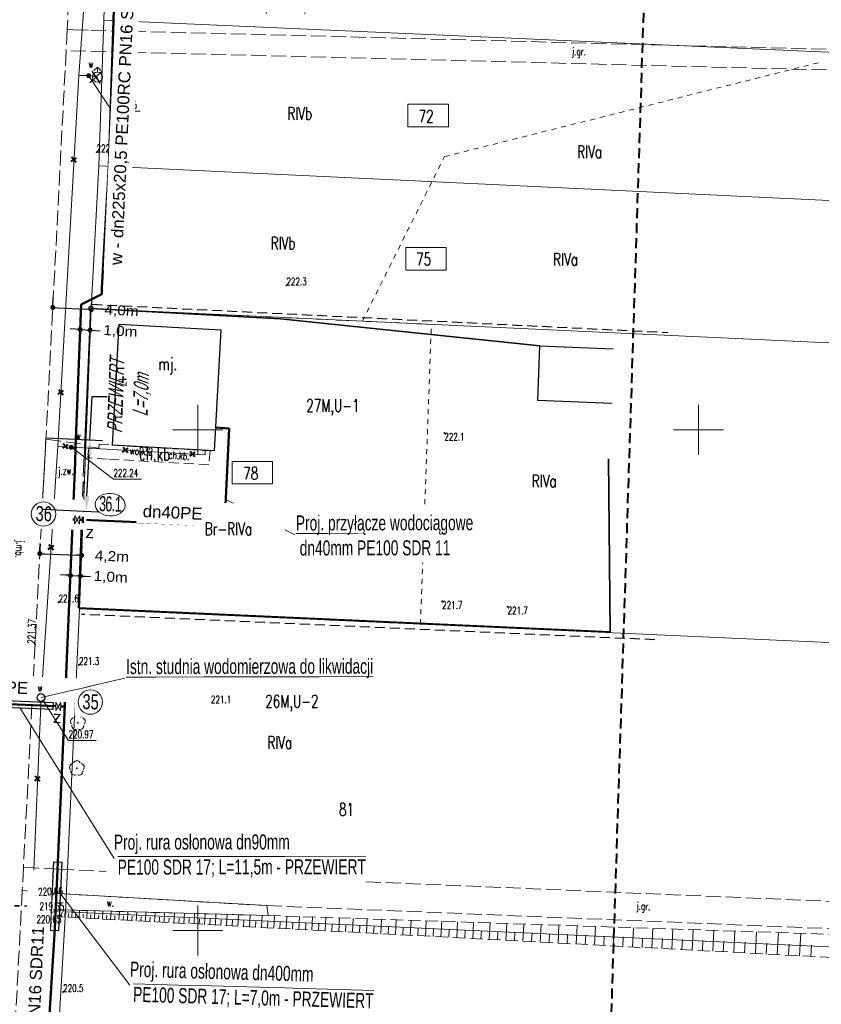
# Model space of a CAD drawing. Header units: metres. Extents: x 7496982 to 7497528, y 5603168 to 5605598.
# Tile 47 of 74: x 7497182 to 7497262, y 5604493 to 5604591. Entities that reach past the tile are written whole.
import ezdxf
from ezdxf.enums import TextEntityAlignment as Align

# ---------------------------------------------------------------- set-up
doc = ezdxf.new("R2010")
doc.units = ezdxf.units.M
doc.header["$MEASUREMENT"] = 0
for name, pattern in [('1', [0]), ('1_SUWP', [0]), ('2', [1.5, 1, -0.5]), ('2_1', [0]), ('2_OTDN_A', [2, 1, -1]), ('2_OTKC', [1.5, 1, -0.5]), ('2_OTKJ', [2, 1.5, -0.5]), ('2_OTKR', [0]), ('2_OTKR_A', [2, 1, -1]), ('2_OTKZ_A', [1, 0.5, -0.5]), ('2_OTOB', [2, 1, -1]), ('2_OTOF', [0]), ('2_OTOO', [0]), ('2_OTRK', [1.75, 1.25, -0.5]), ('2_OTRKG', [1.75, 1.25, -0.5]), ('4', [2.5, 1.5, -1]), ('BUD', [0]), ('GDE', [0]), ('GUZ', [1, 0.5, -0.5]), ('KOC', [1.5, 1, -0.5])]:
    doc.linetypes.add(name, pattern=pattern)
doc.layers.get('0').update_dxf_attribs({"color": 250, "linetype": 'CONTINUOUS', "lineweight": 100})
doc.layers.get('Defpoints').update_dxf_attribs({"linetype": 'CONTINUOUS'})
for name, color, linetype, lineweight in [('! IS_opis woda', 7, 'CONTINUOUS', 9), ('! IS_woda', 5, 'CONTINUOUS', 50), ('! r.o.', 7, 'CONTINUOUS', 30), ('!!_IS_Woda', 5, 'CONTINUOUS', 50), ('!_gaz', 40, 'CONTINUOUS', 40), ('!COPIS', 7, 'CONTINUOUS', 15), ('2_granice działek', 6, 'CONTINUOUS', 20), ('_MAPA_L_0', 7, '1', 18), ('EADTD_T_0_T_0', 6, 'CONTINUOUS', 0), ('EBUOA_T_1', 14, 'CONTINUOUS', 25), ('EBUPP_L_1', 250, 'BUD', 30), ('EBUPP_L_3', 250, 'BUD', 30), ('EDZPD_L_0', 3, 'GDE', 18), ('EDZPP_T_0', 7, 'CONTINUOUS', 18), ('EDZTD_T_0', 3, 'CONTINUOUS', 18), ('EKLTK_T_0', 90, 'CONTINUOUS', 25), ('EUZOU_T_0', 90, 'CONTINUOUS', 25), ('EUZPU_L_4', 90, '4', 18), ('OTD_L_12', 7, '2_OTDN_A', 18), ('OTK_E_T_0', 7, 'CONTINUOUS', 0), ('OTK_E_T_1', 7, 'CONTINUOUS', 0), ('OTK_E_T_4', 7, 'CONTINUOUS', 0), ('OTK_L_0', 7, '2_OTKJ', 18), ('OTK_L_2', 7, '2_OTKC', 18), ('OTK_L_5', 7, '2_OTKR_A', 18), ('OTK_L_8', 7, '2_OTKZ_A', 35), ('OTO_L_0', 7, '2_OTOO', 35), ('OTO_L_1', 7, '2_OTOB', 18), ('OTO_L_2', 7, '2_OTOF', 18), ('OTR_L_1', 7, '2_OTRK', 18), ('OTR_T_0', 7, 'CONTINUOUS', 18), ('OTR_T_1', 7, 'CONTINUOUS', 18), ('OTZ_T_0', 3, 'CONTINUOUS', 18), ('PLAN_L_0', 214, '2', 30), ('PLAN_T_0', 214, 'CONTINUOUS', 30), ('SDROK_T_1_T_0', 7, 'CONTINUOUS', 0), ('SDRPK_L_2_L_0', 11, '1', 0), ('SUW_E_T_2', 5, 'CONTINUOUS', 0), ('SUW_T_2', 5, 'CONTINUOUS', 18), ('SUW_T_5', 5, 'CONTINUOUS', 18), ('SUWP_E_T_0', 5, 'CONTINUOUS', 0), ('SUWP_L_0', 5, '1_SUWP', 18), ('SUWR_T_0', 5, 'CONTINUOUS', 18), ('SZZPZ_T_0_T_0', 7, 'CONTINUOUS', 0), ('ZAKRES_L_0', 1, '2', 40), ('ZAKRES_L_0_a', 1, '2', 40)]:
    doc.layers.add(name, color=color, linetype=linetype, lineweight=lineweight)
doc.styles.add('ARIAL', font='arial.ttf', dxfattribs={"width": 0.8})
doc.styles.add('R', font='arial.ttf')
doc.styles.add('RD', font='arial.ttf', dxfattribs={"width": 1.1})
doc.styles.get("Standard").update_dxf_attribs({"font": 'Simplex.SHX', "width": 0.75})
doc.styles.add('styl1', font='arial.ttf', dxfattribs={"oblique": 18})
doc.dimstyles.get("Standard").update_dxf_attribs({"dimtxt": 1, "dimasz": 1, "dimexe": 1, "dimexo": 1, "dimgap": 1, "dimtad": 1, "dimtxsty": 'Standard', "dimcen": 2.5, "dimadec": 0, "dimazin": 0, "dimtfac": 1, "dimtmove": 0, "dimatfit": 3, "dimfxl": 1, "dimarcsym": 0})

# ---------------------------------------------------------------- blocks, each defined once
blk = doc.blocks.new('GRT')
at = {"linetype": 'Continuous'}
blk.add_circle((0, 0), 0.25, dxfattribs=at)
blk = doc.blocks.new('1_SUWH')
at = {"linetype": 'Continuous'}
for p, q in [((0, 1), (-0.35355, 0.64645)), ((0, 1), (0.35355, 0.64645)), ((0, 0.5), (0, 1))]:
    blk.add_line(p, q, dxfattribs=at)
blk.add_circle((0, 0), 0.5, dxfattribs=at)
blk = doc.blocks.new('1_SUWW')
at = {"linetype": 'Continuous'}
for radius in [0.2, 0.175, 0.15, 0.125, 0.1, 0.075, 0.05, 0.025, 0.00715]:
    blk.add_circle((0, 0), radius, dxfattribs=at)
blk = doc.blocks.new('1_SUPS')
at = {"linetype": 'Continuous'}
blk.add_circle((0, 0), 0.0625, dxfattribs=at)
blk = doc.blocks.new('2_OTZL')
at = {"linetype": 'Continuous'}
blk.add_circle((0, 0), 0.045, dxfattribs=at)
for centre, start, end in [((-0.357, 0.116), 102.14447, 221.86002), ((0, 0.375), 30.14012, 149.85988), ((0.357, 0.116), 318.13998, 77.85553), ((-0.22, -0.303), 174.14818, 293.85423), ((0.22, -0.303), 246.14577, 5.85182)]:
    blk.add_arc(centre, 0.375, start, end, dxfattribs=at)
blk = doc.blocks.new('2_OTRS')
at = {"linetype": 'Continuous'}
blk.add_circle((0, 0), 0.045, dxfattribs=at)
blk = doc.blocks.new('2_OTRN')
at = {"linetype": 'Continuous'}
blk.add_circle((0, 0), 0.045, dxfattribs=at)
blk = doc.blocks.new('DLI')
at = {"linetype": 'Continuous'}
blk.add_circle((0, 0), 0.045, dxfattribs=at)
for centre, start, end in [((-0.357, 0.116), 102.14447, 221.86002), ((0, 0.375), 30.14012, 149.85988), ((0.357, 0.116), 318.13998, 77.85553), ((-0.22, -0.303), 174.14818, 293.85423), ((0.22, -0.303), 246.14577, 5.85182)]:
    blk.add_arc(centre, 0.375, start, end, dxfattribs=at)
blk = doc.blocks.new('krzyż')
at = {"layer": '!_gaz', "color": 1, "linetype": 'ByBlock'}
for points in [[(-0.49, 0.45), (0.49, -0.45)], [(-0.43, -0.58), (0.4, 0.54)]]:
    blk.add_lwpolyline(points, dxfattribs=at)
blk = doc.blocks.new('*D576')
at = {"layer": '! IS_opis woda', "color": 0, "lineweight": 30, "transparency": 16777216}
for p, q in [((7497189.209, 5604548.996), (7497189.435, 5604553.334)), ((7497189.435, 5604553.334), (7497190.935, 5604553.334)), ((7497188.916, 5604543.37), (7497189.131, 5604547.498))]:
    blk.add_line(p, q, dxfattribs=at)
at = {"layer": '! IS_opis woda', "color": 0, "lineweight": -2, "transparency": 16777216}
for p, q in [((7497184.899, 5604549.221), (7497190.457, 5604548.931)), ((7497184.528, 5604542.096), (7497190.086, 5604541.807))]:
    blk.add_line(p, q, dxfattribs=at)
at = {"layer": '! IS_opis woda', "color": 0, "transparency": 16777216}
for points in [[(7497188.881, 5604547.511), (7497189.381, 5604547.485), (7497189.209, 5604548.996)], [(7497188.666, 5604543.383), (7497189.166, 5604543.357), (7497188.838, 5604541.872)]]:
    blk.add_solid(points, dxfattribs=at)
at = {"layer": 'Defpoints', "color": 0, "transparency": 16777216}
for p in [(7497184.837, 5604549.224), (7497189.209, 5604548.996), (7497184.465, 5604542.1)]:
    blk.add_point(p, dxfattribs=at)
at = {"layer": '! IS_opis woda', "color": 0, "lineweight": 9, "transparency": 16777216, "insert": (7497193.178, 5604553.334), "char_height": 1.5, "width": 14.65562, "attachment_point": 5, "rotation": 88, "style": 'styl1'}
blk.add_mtext('\\A1;{\\W0.6;PRZEWIERT\\P L=7,0m}', dxfattribs=at)
blk = doc.blocks.new('_Dot')
at = {"color": 0, "linetype": 'ByBlock', "lineweight": -2}
blk.add_line((-0.5, 0), (-1, 0), dxfattribs=at)
at = {"color": 0, "linetype": 'ByBlock', "const_width": 0.5}
blk.add_lwpolyline([(-0.25, 0, 1), (0.25, 0, 1)], format="xyb", close=True, dxfattribs=at)
blk = doc.blocks.new('*D619')
at = {"layer": '!COPIS', "color": 0, "lineweight": -2, "transparency": 16777216}
for p, q in [((7497188.25, 5604560.268), (7497188.294, 5604561.02)), ((7497189.243, 5604560.211), (7497189.286, 5604560.962)), ((7497187.737, 5604560.051), (7497187.238, 5604560.08)), ((7497188.236, 5604560.022), (7497189.228, 5604559.964)), ((7497189.728, 5604559.935), (7497190.227, 5604559.906))]:
    blk.add_line(p, q, dxfattribs=at)
at = {"layer": 'Defpoints', "color": 0, "transparency": 16777216}
for p in [(7497188.233, 5604559.969), (7497189.225, 5604559.911), (7497189.228, 5604559.964)]:
    blk.add_point(p, dxfattribs=at)
at = {"layer": '!COPIS', "color": 0, "lineweight": -2, "transparency": 16777216, "xscale": 0.5, "yscale": 0.5, "zscale": 0.5}
for p, rotation in [((7497188.236, 5604560.022), 356.6773797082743), ((7497189.228, 5604559.964), 176.6773797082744)]:
    blk.add_blockref('_Dot', p, dxfattribs=dict(at, rotation=rotation))
at = {"layer": '!COPIS', "color": 0, "transparency": 16777216, "insert": (7497192.252, 5604559.795), "char_height": 1, "attachment_point": 5, "rotation": 356.67738, "style": 'RD'}
blk.add_mtext('1,0m', dxfattribs=at)
blk = doc.blocks.new('*D620')
at = {"layer": '!COPIS', "color": 0, "lineweight": -2, "transparency": 16777216}
for p, q in [((7497185.514, 5604562.475), (7497185.555, 5604563.227)), ((7497186, 5604562.202), (7497188.851, 5604562.047)), ((7497189.364, 5604562.267), (7497189.405, 5604563.019))]:
    blk.add_line(p, q, dxfattribs=at)
at = {"layer": 'Defpoints', "color": 0, "transparency": 16777216}
for p in [(7497185.498, 5604562.176), (7497189.348, 5604561.967), (7497189.35, 5604562.02)]:
    blk.add_point(p, dxfattribs=at)
at = {"layer": '!COPIS', "color": 0, "lineweight": -2, "transparency": 16777216, "xscale": 0.5, "yscale": 0.5, "zscale": 0.5}
for p, rotation in [((7497185.501, 5604562.229), 176.9021544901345), ((7497189.35, 5604562.02), 356.9021544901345)]:
    blk.add_blockref('_Dot', p, dxfattribs=dict(at, rotation=rotation))
at = {"layer": '!COPIS', "color": 0, "transparency": 16777216, "insert": (7497192.374, 5604561.851), "char_height": 1, "attachment_point": 5, "rotation": 356.90215, "style": 'RD'}
blk.add_mtext('4,0m', dxfattribs=at)
blk = doc.blocks.new('*D623')
at = {"layer": '!COPIS', "color": 0, "lineweight": -2, "transparency": 16777216}
for p, q in [((7497187.286, 5604535.714), (7497187.33, 5604536.466)), ((7497188.279, 5604535.656), (7497188.322, 5604536.408)), ((7497186.773, 5604535.496), (7497186.274, 5604535.525)), ((7497187.272, 5604535.467), (7497188.264, 5604535.41)), ((7497188.763, 5604535.381), (7497189.263, 5604535.352))]:
    blk.add_line(p, q, dxfattribs=at)
at = {"layer": 'Defpoints', "color": 0, "transparency": 16777216}
for p in [(7497187.269, 5604535.415), (7497188.261, 5604535.357), (7497188.264, 5604535.41)]:
    blk.add_point(p, dxfattribs=at)
at = {"layer": '!COPIS', "color": 0, "lineweight": -2, "transparency": 16777216, "xscale": 0.5, "yscale": 0.5, "zscale": 0.5}
for p, rotation in [((7497187.272, 5604535.467), 356.6773797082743), ((7497188.264, 5604535.41), 176.6773797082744)]:
    blk.add_blockref('_Dot', p, dxfattribs=dict(at, rotation=rotation))
at = {"layer": '!COPIS', "color": 0, "transparency": 16777216, "insert": (7497191.288, 5604535.241), "char_height": 1, "attachment_point": 5, "rotation": 356.67738, "style": 'RD'}
blk.add_mtext('1,0m', dxfattribs=at)
blk = doc.blocks.new('*D624')
at = {"layer": '!COPIS', "color": 0, "lineweight": -2, "transparency": 16777216}
for p, q in [((7497184.222, 5604537.896), (7497184.255, 5604538.648)), ((7497184.711, 5604537.627), (7497187.886, 5604537.488)), ((7497188.397, 5604537.713), (7497188.43, 5604538.465))]:
    blk.add_line(p, q, dxfattribs=at)
at = {"layer": 'Defpoints', "color": 0, "transparency": 16777216}
for p in [(7497184.209, 5604537.596), (7497188.383, 5604537.413), (7497188.386, 5604537.466)]:
    blk.add_point(p, dxfattribs=at)
at = {"layer": '!COPIS', "color": 0, "lineweight": -2, "transparency": 16777216, "xscale": 0.5, "yscale": 0.5, "zscale": 0.5}
for p, rotation in [((7497184.211, 5604537.649), 177.489076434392), ((7497188.386, 5604537.466), 357.489076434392)]:
    blk.add_blockref('_Dot', p, dxfattribs=dict(at, rotation=rotation))
at = {"layer": '!COPIS', "color": 0, "transparency": 16777216, "insert": (7497191.41, 5604537.297), "char_height": 1, "attachment_point": 5, "rotation": 357.48908, "style": 'RD'}
blk.add_mtext('4,2m', dxfattribs=at)

msp = doc.modelspace()

# ---------------------------------------------------------------- linework, layer by layer
at = {"layer": '! IS_woda', "linetype": 'Continuous'}
for points in [[(7497195.34686, 5604692.94054), (7497194.1153, 5604661.55758), (7497194.09621, 5604660.37822), (7497193.35868, 5604639.75796), (7497193.19938, 5604635.31293), (7497192.61582, 5604622.13877), (7497191.91495, 5604601.84661), (7497191.56616, 5604590.87767), (7497191.08875, 5604576.34243), (7497190.41383, 5604564.17186), (7497190.39351, 5604563.56691), (7497188.34538, 5604562.52355), (7497187.78759, 5604548.23557), (7497187.72913, 5604546.73798), (7497186.75481, 5604523.27499), (7497186.00518, 5604506.83215), (7497185.71493, 5604500.1918), (7497184.00913, 5604472.81965), (7497183.09242, 5604455.23042), (7497181.67285, 5604430.44394), (7497183.55671, 5604429.46948), (7497183.50863, 5604428.44398), (7497181.81268, 5604392.82949), (7497180.82927, 5604372.77346)], [(7497185.8051, 5604522.39714), (7497174.25142, 5604522.91989), (7497174.25142, 5604522.91989)], [(7497186.65858, 5604522.36119), (7497186.29094, 5604522.37378)]]:
    msp.add_lwpolyline(points, dxfattribs=at)
at = {"layer": '! IS_woda', "color": 4, "linetype": 'Continuous'}
msp.add_lwpolyline([(7497188.50537, 5604541.00565), (7497202.65149, 5604540.42561), (7497203.12235, 5604550.12722), (7497201.78259, 5604550.23878)], dxfattribs=at)
at = {"layer": '! r.o.', "ltscale": 0.08}
msp.add_lwpolyline([(7497185.28565, 5604499.99589), (7497185.6176, 5604506.86148), (7497186.40868, 5604506.84094), (7497186.08722, 5604499.96508)], close=True, dxfattribs=at)
at = {"layer": '2_granice działek', "linetype": 'Continuous', "lineweight": 0}
for points in [[(7497220.986, 5604582.52228), (7497225.02367, 5604582.52228), (7497225.02367, 5604580.27738), (7497220.986, 5604580.27738)], [(7497220.777, 5604568.2067), (7497224.81467, 5604568.2067), (7497224.81467, 5604565.9618), (7497220.777, 5604565.9618)], [(7497203.41731, 5604546.8462), (7497207.45497, 5604546.8462), (7497207.45497, 5604544.6013), (7497203.41731, 5604544.6013)]]:
    msp.add_lwpolyline(points, close=True, dxfattribs=at)
at = {"layer": '_MAPA_L_0', "linetype": '1'}
for p, q in [((7497200, 5604547.5), (7497200, 5604552.5)), ((7497250, 5604547.5), (7497250, 5604552.5)), ((7497197.5, 5604550), (7497202.5, 5604550)), ((7497247.5, 5604550), (7497252.5, 5604550)), ((7497200, 5604497.5), (7497200, 5604502.5)), ((7497197.5, 5604500), (7497202.5, 5604500))]:
    msp.add_line(p, q, dxfattribs=at)
at = {"layer": 'EBUPP_L_1', "linetype": '1'}
for p, q in [((7497191.46, 5604548.46), (7497192.12, 5604560.56)), ((7497192.12, 5604560.56), (7497202.28217, 5604560.0057)), ((7497202.28217, 5604560.0057), (7497201.61, 5604547.9)), ((7497233.96, 5604552.93), (7497234.16672, 5604558.38585)), ((7497234.16672, 5604558.38585), (7497241.48, 5604558.1)), ((7497241.35, 5604552.65), (7497233.96, 5604552.93)), ((7497201.61, 5604547.9), (7497191.46, 5604548.46))]:
    msp.add_line(p, q, dxfattribs=at)
at = {"layer": 'EBUPP_L_3', "color": 1, "linetype": 'Continuous'}
for p, q in [((7497189.21891, 5604584.65156), (7497190.41488, 5604585.78431)), ((7497189.39037, 5604585.83375), (7497190.24343, 5604584.60213))]:
    msp.add_line(p, q, dxfattribs=at)
at = {"layer": 'EDZPD_L_0', "linetype": 'GDE'}
for p, q in [((7497191.53, 5604620.24), (7497190.61, 5604590.92)), ((7497190.09, 5604576.39), (7497190.61, 5604590.92)), ((7497297.88885, 5604586.17117), (7497190.61, 5604590.92)), ((7497189.33, 5604562.11), (7497190.09, 5604576.39)), ((7497190.09, 5604576.39), (7497297.20862, 5604571.28822)), ((7497188.16, 5604532.14), (7497186.78, 5604501.87)), ((7497185.09, 5604472.62), (7497186.78, 5604501.87)), ((7497186.78, 5604501.87), (7497293.81167, 5604496.96524))]:
    msp.add_line(p, q, dxfattribs=at)
at = {"layer": 'EDZPD_L_0', "linetype": '1'}
for p, q in [((7497189.33, 5604562.11), (7497188.16, 5604532.14)), ((7497296.56234, 5604557.1479), (7497189.33, 5604562.11)), ((7497188.16, 5604532.14), (7497295.19821, 5604527.30184))]:
    msp.add_line(p, q, dxfattribs=at)
at = {"layer": 'EUZPU_L_4', "linetype": 'GUZ'}
for p, q in [((7497224.63661, 5604577.30043), (7497262.16163, 5604586.71682)), ((7497216.42808, 5604560.85606), (7497224.63661, 5604577.30043)), ((7497189.33, 5604562.11), (7497188.16, 5604532.14)), ((7497223.32157, 5604560.53707), (7497189.33, 5604562.11)), ((7497222.22942, 5604530.60005), (7497223.32157, 5604560.53707)), ((7497188.16, 5604532.14), (7497222.22942, 5604530.60005))]:
    msp.add_line(p, q, dxfattribs=at)
at = {"layer": 'OTD_L_12', "linetype": '2_OTDN_A'}
msp.add_line((7497184.06, 5604503.47), (7497183.884, 5604501.494), dxfattribs=at)
at = {"layer": 'OTK_L_0', "linetype": '2_OTKJ'}
for p, q in [((7497187.2062, 5604594.94039), (7497186.94719, 5604589.98604)), ((7497186.94719, 5604589.98604), (7497186.83754, 5604587.88851)), ((7497186.94719, 5604589.98604), (7497187.5864, 5604589.96939)), ((7497187.5864, 5604589.96939), (7497189.29235, 5604589.92494)), ((7497189.29235, 5604589.92494), (7497294.68309, 5604587.179)), ((7497186.83754, 5604587.88851), (7497184.82, 5604549.08)), ((7497294.78163, 5604585.12943), (7497186.83754, 5604587.88851)), ((7497184.47, 5604542.57), (7497184.82, 5604549.08)), ((7497184.82, 5604549.08), (7497184.47, 5604542.57)), ((7497184.82, 5604549.08), (7497188.7071, 5604548.55037)), ((7497188.7071, 5604548.55037), (7497188.69, 5604548.2)), ((7497188.69, 5604548.2), (7497188.61, 5604546.85)), ((7497188.61, 5604546.85), (7497188.44, 5604542.47)), ((7497184.47, 5604542.57), (7497182.57389, 5604506.3317)), ((7497188.44, 5604542.47), (7497184.47, 5604542.57)), ((7497182.57389, 5604506.3317), (7497182.45243, 5604504.00839)), ((7497186.15308, 5604506.12393), (7497182.57389, 5604506.3317)), ((7497186.15308, 5604506.12393), (7497194.84123, 5604505.70528)), ((7497194.84123, 5604505.70528), (7497208.95592, 5604505.21951)), ((7497208.95592, 5604505.21951), (7497214.76326, 5604504.95881)), ((7497214.76326, 5604504.95881), (7497294.49348, 5604501.58795)), ((7497182.45243, 5604504.00839), (7497180.729, 5604471.042)), ((7497182.45243, 5604504.00839), (7497186.12285, 5604503.68669)), ((7497186.12285, 5604503.68669), (7497206.89274, 5604502.48516)), ((7497206.89274, 5604502.48516), (7497290.55322, 5604499.06705))]:
    msp.add_line(p, q, dxfattribs=at)
at = {"layer": 'OTK_L_2', "linetype": '2_OTKC'}
for p, q in [((7497190.09, 5604548.19), (7497190.15, 5604548.57)), ((7497190.15, 5604548.57), (7497191.41, 5604548.49)), ((7497191.41, 5604548.49), (7497191.46148, 5604548.48719)), ((7497191.46148, 5604548.48719), (7497191.46, 5604548.46)), ((7497191.46, 5604548.46), (7497201.24, 5604547.91)), ((7497189.02, 5604547.22), (7497189.11, 5604548.32)), ((7497189.11, 5604548.32), (7497190.09, 5604548.19)), ((7497201.24, 5604547.91), (7497201.1, 5604546.52)), ((7497190.93, 5604547.09), (7497189.02, 5604547.22)), ((7497201.1, 5604546.52), (7497190.93, 5604547.09))]:
    msp.add_line(p, q, dxfattribs=at)
at = {"layer": 'OTK_L_5', "linetype": '2_OTKR'}
for p, q in [((7497184.063, 5604503.469), (7497183.884, 5604501.494)), ((7497184.063, 5604503.469), (7497186.12285, 5604503.68669)), ((7497186.12285, 5604503.68669), (7497206.89274, 5604502.48516)), ((7497206.89274, 5604502.48516), (7497207.00879, 5604501.49741)), ((7497183.884, 5604501.494), (7497186.61918, 5604502.05115)), ((7497207.00879, 5604501.49741), (7497186.61918, 5604502.05115))]:
    msp.add_line(p, q, dxfattribs=at)
at = {"layer": 'OTK_L_8', "linetype": '2_OTKZ_A'}
msp.add_line((7497184.179, 5604502.418), (7497175.815, 5604502.614), dxfattribs=at)
at = {"layer": 'OTO_L_0', "linetype": '2_OTOO'}
for p, q in [((7497189.32, 5604562.12), (7497188.69, 5604548.2)), ((7497208.24, 5604561.1), (7497189.32, 5604562.12)), ((7497208.24, 5604561.1), (7497234.16672, 5604558.38585)), ((7497241.18, 5604529.83), (7497241.02, 5604547.12)), ((7497188.43, 5604542.47), (7497188.06, 5604532.24)), ((7497188.06, 5604532.24), (7497241.18, 5604529.83))]:
    msp.add_line(p, q, dxfattribs=at)
at = {"layer": 'OTO_L_1', "linetype": '2_OTOB'}
msp.add_line((7497188.61, 5604546.85), (7497188.44, 5604542.47), dxfattribs=at)
at = {"layer": 'OTO_L_2', "linetype": '2_OTOF'}
msp.add_line((7497188.69, 5604548.2), (7497188.61, 5604546.85), dxfattribs=at)
at = {"layer": 'OTR_L_1', "linetype": '2_OTRK'}
for p, q in [((7497186.21867, 5604501.372), (7497186.61918, 5604502.05115)), ((7497186.61918, 5604502.05115), (7497207.00879, 5604501.49741)), ((7497207.00879, 5604501.49741), (7497289.81411, 5604498.73111))]:
    msp.add_line(p, q, dxfattribs=at)
at = {"layer": 'OTR_L_1', "linetype": '2_OTRKG'}
msp.add_line((7497284.3885, 5604496.19603), (7497186.21867, 5604501.372), dxfattribs=at)
at = {"layer": 'OTR_L_1', "linetype": '2_1'}
for p, q in [((7497186.35025, 5604501.36506), (7497186.36357, 5604501.61772)), ((7497186.70093, 5604501.34657), (7497186.7379, 5604502.04792)), ((7497187.05614, 5604501.32785), (7497187.07486, 5604501.68305)), ((7497187.41594, 5604501.30887), (7497187.45388, 5604502.02848)), ((7497187.78039, 5604501.28966), (7497187.79961, 5604501.65411)), ((7497188.14956, 5604501.27019), (7497188.18849, 5604502.00853)), ((7497188.5235, 5604501.25048), (7497188.54322, 5604501.62442)), ((7497188.90228, 5604501.23051), (7497188.94222, 5604501.98806)), ((7497189.28595, 5604501.21028), (7497189.30618, 5604501.59395)), ((7497189.67458, 5604501.18979), (7497189.71557, 5604501.96706)), ((7497190.06824, 5604501.16903), (7497190.089, 5604501.56269)), ((7497190.46699, 5604501.14801), (7497190.50904, 5604501.94551)), ((7497190.8709, 5604501.12671), (7497190.8922, 5604501.53062)), ((7497191.28003, 5604501.10514), (7497191.32317, 5604501.9234)), ((7497191.69445, 5604501.08329), (7497191.7163, 5604501.49771)), ((7497192.11422, 5604501.06116), (7497192.15849, 5604501.90071)), ((7497192.53943, 5604501.03874), (7497192.56185, 5604501.46395)), ((7497192.97013, 5604501.01603), (7497193.01555, 5604501.87744)), ((7497193.4064, 5604500.99303), (7497193.42941, 5604501.4293)), ((7497193.84832, 5604500.96973), (7497193.89492, 5604501.85356)), ((7497194.29594, 5604500.94613), (7497194.31954, 5604501.39376)), ((7497194.74936, 5604500.92222), (7497194.79717, 5604501.82905)), ((7497195.20864, 5604500.89801), (7497195.23285, 5604501.35728)), ((7497195.67385, 5604500.87348), (7497195.72291, 5604501.80391)), ((7497196.14508, 5604500.84863), (7497196.16993, 5604501.31987)), ((7497196.62241, 5604500.82347), (7497196.67274, 5604501.77812)), ((7497197.1059, 5604500.79797), (7497197.1314, 5604501.28147)), ((7497197.59565, 5604500.77215), (7497197.6473, 5604501.75165)), ((7497198.09173, 5604500.746), (7497198.11789, 5604501.24208)), ((7497198.59423, 5604500.7195), (7497198.64722, 5604501.72449)), ((7497199.10322, 5604500.69267), (7497199.13006, 5604501.20166)), ((7497199.6188, 5604500.66548), (7497199.67316, 5604501.69663)), ((7497200.67003, 5604500.61006), (7497200.72581, 5604501.66804)), ((7497201.74863, 5604500.55319), (7497201.80586, 5604501.63871)), ((7497202.85529, 5604500.49484), (7497202.91402, 5604501.60862)), ((7497203.99077, 5604500.43497), (7497204.05102, 5604501.57774)), ((7497205.15579, 5604500.37355), (7497205.21761, 5604501.54606)), ((7497206.35114, 5604500.31052), (7497206.41457, 5604501.51355)), ((7497207.57556, 5604500.24597), (7497207.64043, 5604501.47631)), ((7497208.82393, 5604500.18015), (7497208.89007, 5604501.43456)), ((7497210.09672, 5604500.11304), (7497210.16416, 5604501.392)), ((7497211.39442, 5604500.04462), (7497211.46317, 5604501.3486)), ((7497212.71751, 5604499.97486), (7497212.78761, 5604501.30436)), ((7497214.06649, 5604499.90373), (7497214.13796, 5604501.25925)), ((7497215.44186, 5604499.83122), (7497215.51473, 5604501.21325)), ((7497200.14104, 5604500.63795), (7497200.16857, 5604501.16019)), ((7497201.20586, 5604500.58181), (7497201.23412, 5604501.11764)), ((7497202.29841, 5604500.5242), (7497202.32739, 5604501.07398)), ((7497203.41938, 5604500.4651), (7497203.44912, 5604501.02919)), ((7497204.56954, 5604500.40446), (7497204.60005, 5604500.98323)), ((7497205.74963, 5604500.34224), (7497205.78094, 5604500.93607)), ((7497206.96038, 5604500.2784), (7497206.9925, 5604500.88764)), ((7497208.19672, 5604500.21322), (7497208.22947, 5604500.83438)), ((7497209.45724, 5604500.14675), (7497209.49063, 5604500.78007)), ((7497210.74243, 5604500.07899), (7497210.77647, 5604500.7247)), ((7497212.05276, 5604500.00991), (7497212.08747, 5604500.66825)), ((7497213.38873, 5604499.93947), (7497213.42412, 5604500.61069)), ((7497214.75084, 5604499.86765), (7497214.78693, 5604500.55201)), ((7497216.13961, 5604499.79443), (7497216.17639, 5604500.49217)), ((7497216.84414, 5604499.75728), (7497216.91844, 5604501.16636)), ((7497217.55554, 5604499.71977), (7497217.59305, 5604500.43117)), ((7497218.27386, 5604499.6819), (7497218.34961, 5604501.11855)), ((7497218.99918, 5604499.64366), (7497219.03742, 5604500.36897)), ((7497219.73156, 5604499.60504), (7497219.80878, 5604501.0698)), ((7497220.47106, 5604499.56605), (7497220.51005, 5604500.30556)), ((7497221.21777, 5604499.52668), (7497221.29651, 5604501.0201)), ((7497221.97175, 5604499.48693), (7497222.0115, 5604500.24091)), ((7497222.73306, 5604499.44679), (7497222.81334, 5604500.96942)), ((7497224.278, 5604499.36534), (7497224.35985, 5604500.91776)), ((7497225.85317, 5604499.28228), (7497225.93662, 5604500.86508)), ((7497227.45916, 5604499.19761), (7497227.54424, 5604500.81138)), ((7497229.09657, 5604499.11128), (7497229.18332, 5604500.75662)), ((7497230.76602, 5604499.02326), (7497230.85447, 5604500.70079)), ((7497232.46813, 5604498.93351), (7497232.55831, 5604500.64387)), ((7497234.20355, 5604498.84201), (7497234.29549, 5604500.58584)), ((7497235.97292, 5604498.74872), (7497236.06666, 5604500.52667)), ((7497237.77691, 5604498.65361), (7497237.87248, 5604500.46634)), ((7497239.6162, 5604498.55663), (7497239.71364, 5604500.40483)), ((7497241.49147, 5604498.45776), (7497241.59082, 5604500.34212)), ((7497243.40343, 5604498.35695), (7497243.50473, 5604500.27818)), ((7497245.35281, 5604498.25417), (7497245.45609, 5604500.21299)), ((7497223.50179, 5604499.40626), (7497223.54232, 5604500.17499)), ((7497225.06177, 5604499.32401), (7497225.1031, 5604500.10778)), ((7497226.65228, 5604499.24015), (7497226.69441, 5604500.03926)), ((7497228.2739, 5604499.15465), (7497228.31686, 5604499.96939)), ((7497229.92725, 5604499.06748), (7497229.97105, 5604499.89816)), ((7497231.61295, 5604498.9786), (7497231.65761, 5604499.82554)), ((7497233.33164, 5604498.88799), (7497233.37716, 5604499.75149)), ((7497235.08395, 5604498.7956), (7497235.13037, 5604499.676)), ((7497236.87054, 5604498.7014), (7497236.91787, 5604499.59902)), ((7497238.6921, 5604498.60536), (7497238.74035, 5604499.52055)), ((7497240.54929, 5604498.50744), (7497240.59849, 5604499.44053)), ((7497242.44282, 5604498.4076), (7497242.49298, 5604499.35895)), ((7497244.3734, 5604498.30581), (7497244.42454, 5604499.27578)), ((7497247.34033, 5604498.14938), (7497247.44562, 5604500.14653)), ((7497249.36673, 5604498.04254), (7497249.47409, 5604500.07876)), ((7497251.43278, 5604497.93361), (7497251.54224, 5604500.00967)), ((7497253.53926, 5604497.82255), (7497253.65086, 5604499.93923)), ((7497255.68695, 5604497.70931), (7497255.80073, 5604499.8674)), ((7497257.87666, 5604497.59386), (7497257.99267, 5604499.79418)), ((7497260.10922, 5604497.47615), (7497260.2275, 5604499.71952)), ((7497246.34175, 5604498.20203), (7497246.39389, 5604499.19098)), ((7497248.34862, 5604498.09622), (7497248.40178, 5604499.10451)), ((7497250.39475, 5604497.98834), (7497250.44895, 5604499.01636)), ((7497252.48092, 5604497.87835), (7497252.53618, 5604498.92648)), ((7497254.6079, 5604497.7662), (7497254.66424, 5604498.83485)), ((7497256.7765, 5604497.65186), (7497256.83395, 5604498.74142)), ((7497258.98753, 5604497.53529), (7497259.0461, 5604498.64616)), ((7497261.24182, 5604497.41643), (7497261.30154, 5604498.54904))]:
    msp.add_line(p, q, dxfattribs=at)
at = {"layer": 'PLAN_L_0', "linetype": '2'}
for p, q in [((7497189.4443, 5604562.54428), (7497246.95124, 5604559.73197)), ((7497245.64206, 5604529.03897), (7497188.37756, 5604531.56036))]:
    msp.add_line(p, q, dxfattribs=at)
at = {"layer": 'SDRPK_L_2_L_0', "linetype": 'KOC'}
for p, q in [((7497190.09, 5604548.19), (7497190.15, 5604548.57)), ((7497190.15, 5604548.57), (7497191.41, 5604548.49)), ((7497191.41, 5604548.49), (7497191.46148, 5604548.48719)), ((7497189.02, 5604547.22), (7497189.11, 5604548.32)), ((7497189.11, 5604548.32), (7497190.09, 5604548.19)), ((7497201.24, 5604547.91), (7497201.1, 5604546.52)), ((7497190.93, 5604547.09), (7497189.02, 5604547.22)), ((7497201.1, 5604546.52), (7497190.93, 5604547.09))]:
    msp.add_line(p, q, dxfattribs=at)
at = {"layer": 'SUWP_L_0', "linetype": '1_SUWP'}
for p, q in [((7497188.10289, 5604585.40277), (7497189.37621, 5604602.61767)), ((7497185.99648, 5604548.38804), (7497188.10289, 5604585.40277)), ((7497189.08562, 5604585.39535), (7497188.10289, 5604585.40277)), ((7497189.9659, 5604585.23632), (7497189.08562, 5604585.39535)), ((7497184.33518, 5604523.26282), (7497185.99648, 5604548.38804)), ((7497185.99648, 5604548.38804), (7497187.36732, 5604548.25912)), ((7497187.36732, 5604548.25912), (7497200.72396, 5604547.51067)), ((7497200.72396, 5604547.51067), (7497200.74208, 5604547.94789)), ((7497173.38943, 5604523.88432), (7497184.33518, 5604523.26282)), ((7497181.46437, 5604456.05418), (7497184.33518, 5604523.26282))]:
    msp.add_line(p, q, dxfattribs=at)
at = {"layer": 'SUWR_T_0', "linetype": 'Continuous', "lineweight": 0}
for p, q in [((7497189.08562, 5604585.39535), (7497191.44113, 5604581.82461)), ((7497191.44113, 5604581.82461), (7497194.23683, 5604581.82461)), ((7497187.36732, 5604548.25912), (7497191.56046, 5604545.06609)), ((7497191.56046, 5604545.06609), (7497194.35615, 5604545.06609)), ((7497184.33518, 5604523.26282), (7497187.08602, 5604518.97302)), ((7497187.08602, 5604518.97302), (7497189.82743, 5604518.97302))]:
    msp.add_line(p, q, dxfattribs=at)
at = {"layer": 'ZAKRES_L_0', "linetype": '2'}
msp.add_line((7497245.08543, 5604609.63885), (7497239.67052, 5604441.64481), dxfattribs=at)
at = {"layer": 'ZAKRES_L_0_a', "linetype": '2'}
msp.add_line((7497245.08543, 5604609.63885), (7497239.67052, 5604441.64481), dxfattribs=at)

# ---------------------------------------------------------------- block references
at = {"layer": '!_gaz', "linetype": 'ByBlock', "transparency": 33554687, "xscale": 0.5, "yscale": 0.5, "zscale": 0.5, "rotation": 77.69848993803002}
for p in [(7497187.60043, 5604576.99567), (7497186.3128, 5604553.75355), (7497186.77505, 5604548.36321), (7497192.75414, 5604547.97702), (7497199.46103, 5604547.57405), (7497185.32772, 5604538.26583), (7497184.38323, 5604523.22586), (7497183.97874, 5604515.1523), (7497183.07868, 5604493.85312)]:
    msp.add_blockref('krzyż', p, dxfattribs=at)
at = {"layer": 'EDZPP_T_0'}
msp.add_blockref('GRT', (7497189.32, 5604562.12), dxfattribs=at)
at = {"layer": 'OTR_T_0'}
for p, rotation in [((7497183.723, 5604528.614), 87.63019688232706), ((7497184.063, 5604503.469), 2.661523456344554), ((7497184.179, 5604502.418), 359.3674831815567)]:
    msp.add_blockref('2_OTRS', p, dxfattribs=dict(at, rotation=rotation))
msp.add_blockref('2_OTRS', (7497183.884, 5604501.494), dxfattribs=at)
at = {"layer": 'OTR_T_1'}
for p in [(7497189.88, 5604577.74), (7497208.84, 5604564.44), (7497224.62, 5604549.69), (7497224.85, 5604541.48), (7497186.08, 5604532.78), (7497224.4, 5604532.88), (7497230.94, 5604532.34), (7497188.12, 5604526.52), (7497201.3, 5604522.69), (7497202.27, 5604507.84), (7497186.54, 5604493.86)]:
    msp.add_blockref('2_OTRN', p, dxfattribs=at)
at = {"layer": 'OTZ_T_0'}
for p in [(7497188.01, 5604520.76), (7497187.91, 5604516.2)]:
    msp.add_blockref('2_OTZL', p, dxfattribs=at)
at = {"layer": 'SUW_T_2'}
msp.add_blockref('1_SUWH', (7497189.9659, 5604585.23632), dxfattribs=at)
at = {"layer": 'SUW_T_5'}
for p in [(7497189.08562, 5604585.39535), (7497187.36732, 5604548.25912), (7497184.33518, 5604523.26282)]:
    msp.add_blockref('1_SUWW', p, dxfattribs=at)
at = {"layer": 'SUWR_T_0'}
for p in [(7497189.08562, 5604585.39535), (7497187.36732, 5604548.25912), (7497184.33518, 5604523.26282)]:
    msp.add_blockref('1_SUPS', p, dxfattribs=at)
at = {"layer": 'SZZPZ_T_0_T_0'}
msp.add_blockref('DLI', (7497188.01, 5604520.76), dxfattribs=at)

# ---------------------------------------------------------------- texts
at = {"layer": 'EADTD_T_0_T_0', "width": 0.7}
msp.add_text('17', height=0.75, rotation=269.9999975, dxfattribs=at).set_placement((7497192.09142, 5604554.81928), align=Align.CENTER)
at = {"layer": 'EBUOA_T_1', "width": 0.7}
msp.add_text('mj.', height=1.25001, dxfattribs=at).set_placement((7497196.9948, 5604556.40996), align=Align.MIDDLE)
at = {"layer": 'EDZTD_T_0', "width": 0.7}
for s, p in [('72', (7497222.04429, 5604581.94021)), ('75', (7497221.79644, 5604567.67292)), ('78', (7497204.52894, 5604546.28799)), ('81', (7497214.09389, 5604512.71867))]:
    msp.add_text(s, height=1.25001, dxfattribs=at).set_placement(p, align=Align.TOP_LEFT)
at = {"layer": 'EKLTK_T_0', "width": 0.7}
for p in [(7497237.88748, 5604578.40455), (7497235.482, 5604567.66009), (7497233.35276, 5604545.51479)]:
    msp.add_text('RIVa', height=1.25001, dxfattribs=at).set_placement(p, align=Align.TOP_LEFT)
at = {"layer": 'EUZOU_T_0', "lineweight": 13, "width": 0.7}
for s, p in [('RIVb', (7497208.93516, 5604582.23407)), ('RIVb', (7497207.26737, 5604569.27657)), ('Br-RIVa', (7497200.67743, 5604540.7433)), ('RIVa', (7497206.93741, 5604519.40094))]:
    msp.add_text(s, height=1.25001, dxfattribs=at).set_placement(p, align=Align.TOP_LEFT)
at = {"layer": 'OTK_E_T_0', "lineweight": 9, "width": 0.7}
for s, rotation, p in [('j.gr.', 359.3124836, (7497238.06273, 5604587.69095)), ('j.zw.', 2.2025894, (7497186.81295, 5604545.79678)), ('j.mb.', 264.974358, (7497182.09936, 5604538.11811)), ('j.gr.', 357.2297841, (7497244.50917, 5604502.32657))]:
    msp.add_text(s, height=0.75, rotation=rotation, dxfattribs=at).set_placement(p, align=Align.MIDDLE)
at = {"layer": 'OTK_E_T_1', "lineweight": 9, "width": 0.7}
msp.add_text('ch.kb.', height=0.75, rotation=356.3282999, dxfattribs=at).set_placement((7497198.1184, 5604547.43324), align=Align.MIDDLE)
at = {"layer": 'OTK_E_T_4', "lineweight": 9, "width": 0.7}
msp.add_text('w.', height=0.75, rotation=0.7252195, dxfattribs=at).set_placement((7497191.26071, 5604502.40829), align=Align.CENTER)
at = {"layer": 'OTR_T_0', "lineweight": 9, "width": 0.7}
for s, rotation, p in [('221.37', 87.6301969, (7497183.723, 5604528.614)), ('220.66', 2.6615235, (7497184.063, 5604503.469))]:
    msp.add_text(s, height=0.75, rotation=rotation, dxfattribs=at).set_placement(p)
msp.add_text('219.65', height=0.75, rotation=359.3674832, dxfattribs=at).set_placement((7497184.179, 5604502.418), align=Align.MIDDLE_LEFT)
msp.add_text('220.65', height=0.75, dxfattribs=at).set_placement((7497183.884, 5604501.494), align=Align.TOP_LEFT)
at = {"layer": 'OTR_T_1', "lineweight": 9, "width": 0.7}
for s, p in [('222.7', (7497189.88, 5604577.74)), ('222.3', (7497208.84, 5604564.44)), ('221.6', (7497186.08, 5604532.78)), ('221.3', (7497188.12, 5604526.52)), ('221.1', (7497201.3, 5604522.69)), ('219.5', (7497202.27, 5604507.84)), ('220.5', (7497186.54, 5604493.86))]:
    msp.add_text(s, height=0.75, dxfattribs=at).set_placement(p)
for s, p in [('222.1', (7497224.62, 5604549.69)), ('221.9', (7497224.85, 5604541.48)), ('221.7', (7497224.4, 5604532.88)), ('221.7', (7497230.94, 5604532.34))]:
    msp.add_text(s, height=0.75, dxfattribs=at).set_placement(p, align=Align.TOP_LEFT)
at = {"layer": 'PLAN_T_0', "width": 0.7}
for s, p in [('27M,U-1', (7497210.82008, 5604551.81375)), ('26M,U-2', (7497206.7238, 5604522.27089))]:
    msp.add_text(s, height=1.25, dxfattribs=at).set_placement(p)
at = {"layer": 'SDROK_T_1_T_0', "width": 0.7}
msp.add_text('ch.kb', height=1.25, rotation=358.9390869, dxfattribs=at).set_placement((7497195.67008, 5604547.58142), align=Align.MIDDLE)
at = {"layer": 'SUW_E_T_2', "lineweight": 9, "width": 0.7}
for p in [(7497189.06472, 5604586.17012), (7497187.80578, 5604549.0371), (7497183.98143, 5604523.88383)]:
    msp.add_text('w', height=0.75, dxfattribs=at).set_placement(p)
at = {"layer": 'SUWP_E_T_0', "lineweight": 9, "width": 0.7}
msp.add_text('woD32', height=0.75, rotation=356.7927447, dxfattribs=at).set_placement((7497194.35218, 5604547.86772), align=Align.MIDDLE)
at = {"layer": 'SUWR_T_0', "lineweight": 9, "width": 0.7}
for s, p in [('222.45', (7497191.44113, 5604582.07461)), ('222.24', (7497191.56046, 5604545.31609)), ('220.97', (7497187.08602, 5604519.22302))]:
    msp.add_text(s, height=0.75, dxfattribs=at).set_placement(p)

# ---------------------------------------------------------------- dimensions: what is measured, and where the dimension line sits
at = {"layer": '!COPIS'}
for base, p1, p2, angle, text, picture, middle in [((7497189.35046, 5604562.02018), (7497185.49766, 5604562.1758), (7497189.34761, 5604561.96744), 356.9021545, '4,0m', '*D620', (7497192.37393, 5604561.85099)), ((7497189.22845, 5604559.96401), (7497188.23298, 5604559.9689), (7497189.22539, 5604559.91128), 356.6773797, '1,0m', '*D619', (7497192.25171, 5604559.79483)), ((7497188.38575, 5604537.46591), (7497184.20869, 5604537.59622), (7497188.38343, 5604537.41315), 357.4890764, '4,2m', '*D624', (7497191.40976, 5604537.2967)), ((7497188.26428, 5604535.40972), (7497187.26881, 5604535.41461), (7497188.26122, 5604535.35699), 356.6773797, '1,0m', '*D623', (7497191.28754, 5604535.24054))]:
    dim = msp.add_linear_dim(base=base, p1=p1, p2=p2, angle=angle, text=text, dimstyle='Standard', override={"dimasz": 0.5, "dimexo": 0.3, "dimtxsty": 'RD', "dimblk1": 'Dot', "dimblk2": 'Dot', "dimsah": 1, "dimtmove": 2}, dxfattribs=at)
    dim.commit()
    dim.dimension.update_dxf_attribs({"geometry": picture, "text_midpoint": middle, "dimtype": 161})

# ---------------------------------------------------------------- next in the draw order: texts
at = {"layer": '! IS_opis woda', "color": 7, "lineweight": 9, "char_height": 1.2, "attachment_point": 1, "style": 'R', "bg_fill": 2}
for s, insert, rotation in [('w - {\\fArial|b0|i0|c238|p34;dn225x20,5} PE100RC {\\fArial|b0|i0|c238|p34;PN16 }SDR11  ', (7497191.21305, 5604566.49725), 87.4263852), ('{\\fArial|b0|i0|c238|p34;dn40}PE', (7497177.10535, 5604525.07746), 357.3245512), ('w - {\\fArial|b0|i0|c238|p34;dn225x20,5} PE100RC {\\fArial|b0|i0|c238|p34;PN16 }SDR11  ', (7497182.08963, 5604470.56769), 87.4263852)]:
    msp.add_mtext_dynamic_manual_height_columns(s, width=34.9196507, gutter_width=12.5, heights=[0], dxfattribs=dict(at, insert=insert, rotation=rotation))
at = {"layer": '! IS_opis woda', "lineweight": 9, "insert": (7497183.80945, 5604542.40172), "char_height": 1.5, "attachment_point": 1, "rotation": 358.3836035, "line_spacing_factor": 1.5, "style": 'R', "bg_fill": 2}
msp.add_mtext_dynamic_manual_height_columns('{\\W0.7;36}', width=4.3403357, gutter_width=12.5, heights=[0], dxfattribs=at)
at = {"layer": '!COPIS', "ltscale": 5, "char_height": 1.5, "attachment_point": 1, "style": 'ARIAL', "bg_fill": 3, "box_fill_scale": 1.5, "bg_fill_color": 256, "bg_fill_transparency": 0}
for s, width, insert, rotation in [('{\\fArial Narrow|b0|i0|c238|p34;Proj. rura osłonowa dn90mm\\P\\O PE100 SDR 17; L=12,0m - PRZEWIERT}', 29.8894751, (7497196.92082, 5604595.77332), 0.1014038), ('{\\fArial Narrow|b0|i0|c238|p34;\\LProj. przyłącze wodociągowe\\P\\l dn40mm PE100 SDR 11}', 19.6611496, (7497209.78362, 5604541.45274), 0.1014038), ('{\\fArial Narrow|b0|i0|c238|p34;Proj. rura osłonowa dn400mm\\P\\O PE100 SDR 17; L=7,0m - PRZEWIERT}', 27.730714, (7497193.23756, 5604496.88999), 358.4269246)]:
    msp.add_mtext_dynamic_manual_height_columns(s, width=width, gutter_width=12.5, heights=[0], dxfattribs=dict(at, insert=insert, rotation=rotation))

# ---------------------------------------------------------------- next in the draw order: linework, layer by layer
at = {"layer": '! IS_opis woda', "lineweight": 9}
msp.add_circle((7497184.57481, 5604541.59835), 1.217, dxfattribs=at)
at = {"layer": '! IS_woda', "linetype": 'Continuous'}
for points in [[(7497187.70342, 5604541.03554), (7497187.49266, 5604541.0434)], [(7497187.94353, 5604541.02659), (7497187.9424, 5604541.02664)], [(7497188.50611, 5604541.00562), (7497188.18249, 5604541.01768)]]:
    msp.add_lwpolyline(points, dxfattribs=at)
at = {"layer": '! IS_woda', "color": 18, "linetype": 'Continuous', "true_color": 0x000000}
msp.add_lwpolyline([(7497188.52063, 5604541.30138), (7497188.4903, 5604540.71354)], dxfattribs=at)
at = {"layer": '! IS_woda', "color": 7, "linetype": 'Continuous', "lineweight": 30}
msp.add_circle((7497184.32281, 5604523.27177), 0.38505, dxfattribs=at)
at = {"layer": '! r.o.', "ltscale": 0.08}
msp.add_lwpolyline([(7497175.07963, 5604523.21927), (7497185.55437, 5604522.76017), (7497185.51136, 5604522.06504), (7497175.02703, 5604522.51939)], close=True, dxfattribs=at)
at = {"layer": '!!_IS_Woda', "lineweight": 13}
for points in [[(7497187.71818, 5604541.4625), (7497188.16766, 5604540.58874), (7497188.19681, 5604541.43176), (7497187.68903, 5604540.61948)], [(7497185.82221, 5604522.81207), (7497186.27169, 5604521.93832), (7497186.30084, 5604522.78133), (7497185.79306, 5604521.96905)]]:
    msp.add_lwpolyline(points, close=True, dxfattribs=at)
at = {"layer": '!COPIS', "ltscale": 5}
for points in [[(7497202.85231, 5604543.00191), (7497209.67361, 5604539.51895)], [(7497186.11295, 5604503.88163), (7497193.18673, 5604494.55421)]]:
    msp.add_lwpolyline(points, dxfattribs=at)

# ---------------------------------------------------------------- next in the draw order: texts
at = {"layer": '! IS_opis woda', "lineweight": 9, "style": 'R'}
for p in [(7497188.75362, 5604539.20368), (7497185.50852, 5604520.73146)]:
    msp.add_text('z', height=1.2, rotation=358, dxfattribs=at).set_placement(p)
at = {"layer": '! IS_opis woda', "lineweight": 9, "insert": (7497190.14927, 5604543.3906), "char_height": 1.5, "attachment_point": 1, "rotation": 358.3836035, "style": 'R', "bg_fill": 2}
msp.add_mtext_dynamic_manual_height_columns('{\\W0.6;\\T0.9;36.1}', width=4.3403357, gutter_width=12.5, heights=[0], dxfattribs=at)

# ---------------------------------------------------------------- next in the draw order: linework, layer by layer
at = {"layer": '! IS_opis woda', "lineweight": 9}
msp.add_ellipse((7497191.23739, 5604542.52745), major_axis=(1.4972, -0.07153), ratio=0.75206347, dxfattribs=at)

# ---------------------------------------------------------------- next in the draw order: texts
at = {"layer": '!COPIS', "ltscale": 5, "insert": (7497191.60274, 5604509.57769), "char_height": 1.5, "attachment_point": 1, "rotation": 0.1014038, "style": 'ARIAL', "bg_fill": 3, "box_fill_scale": 1.5, "bg_fill_color": 256, "bg_fill_transparency": 0}
msp.add_mtext_dynamic_manual_height_columns('{\\fArial Narrow|b0|i0|c238|p34;Proj. rura osłonowa dn90mm\\P\\O PE100 SDR 17; L=11,5m - PRZEWIERT}', width=29.8894751, gutter_width=12.5, heights=[0], dxfattribs=at)

# ---------------------------------------------------------------- next in the draw order: dimensions: what is measured, and where the dimension line sits
at = {"layer": '! IS_opis woda', "color": 7, "lineweight": 9}
dim = msp.add_linear_dim(base=(7497189.20919, 5604548.99609), p1=(7497184.46531, 5604542.0997), p2=(7497184.83656, 5604549.22395), angle=87.0169693, text='{\\W0.6;PRZEWIERT\\P L=7,0m}', dimstyle='Standard', override={"dimtxt": 1.5, "dimasz": 1.5, "dimexe": 1.25, "dimexo": 0.0625, "dimgap": 0.09, "dimtad": 0, "dimtih": 1, "dimtoh": 1, "dimdec": 4, "dimzin": 0, "dimdsep": 46, "dimtxsty": 'styl1', "dimcen": 0.09, "dimtdec": 4, "dimtofl": 0, "dimtolj": 1, "dimtzin": 0, "dimlwd": 30}, dxfattribs=at)
dim.commit()
dim.dimension.update_dxf_attribs({"geometry": '*D576', "text_midpoint": (7497193.17805, 5604553.33427), "dimtype": 161, "text_rotation": 88})

# ---------------------------------------------------------------- next in the draw order: linework, layer by layer
at = {"layer": '!COPIS', "ltscale": 5}
msp.add_lwpolyline([(7497182.23269, 5604522.21517), (7497191.63266, 5604507.19418)], dxfattribs=at)

# ---------------------------------------------------------------- next in the draw order: texts
at = {"layer": '! IS_opis woda', "color": 7, "lineweight": 9, "insert": (7497194.52798, 5604542.4909), "char_height": 1.2, "attachment_point": 1, "rotation": 357.3245512, "style": 'R', "bg_fill": 2}
msp.add_mtext_dynamic_manual_height_columns('{\\fArial|b0|i0|c238|p34;dn40}PE', width=34.9196507, gutter_width=12.5, heights=[0], dxfattribs=at)

# ---------------------------------------------------------------- next in the draw order: texts
at = {"layer": '! IS_opis woda', "lineweight": 9, "insert": (7497188.48689, 5604523.61671), "char_height": 1.5, "attachment_point": 1, "rotation": 358.3836035, "line_spacing_factor": 1.5, "style": 'R', "bg_fill": 2}
msp.add_mtext_dynamic_manual_height_columns('{\\W0.7;35}', width=4.3403357, gutter_width=12.5, heights=[0], dxfattribs=at)

# ---------------------------------------------------------------- next in the draw order: linework, layer by layer
at = {"layer": '! IS_opis woda', "lineweight": 9}
msp.add_circle((7497189.25225, 5604522.81335), 1.217, dxfattribs=at)

# ---------------------------------------------------------------- next in the draw order: texts
at = {"layer": '!COPIS', "ltscale": 5, "insert": (7497192.82665, 5604527.11034), "char_height": 1.5, "attachment_point": 1, "rotation": 0.1014038, "style": 'ARIAL', "bg_fill": 3, "box_fill_scale": 1.5, "bg_fill_color": 256, "bg_fill_transparency": 0}
msp.add_mtext_dynamic_manual_height_columns('{\\fArial Narrow|b0|i0|c238|p34;\\LIstn. studnia wodomierzowa do likwidacji}', width=28.8228159, gutter_width=12.5, heights=[0], dxfattribs=at)

# ---------------------------------------------------------------- next in the draw order: linework, layer by layer
at = {"layer": '!COPIS', "ltscale": 5}
msp.add_lwpolyline([(7497192.68931, 5604525.19166), (7497184.33518, 5604523.26282)], dxfattribs=at)

doc.saveas('drawing.dxf')
